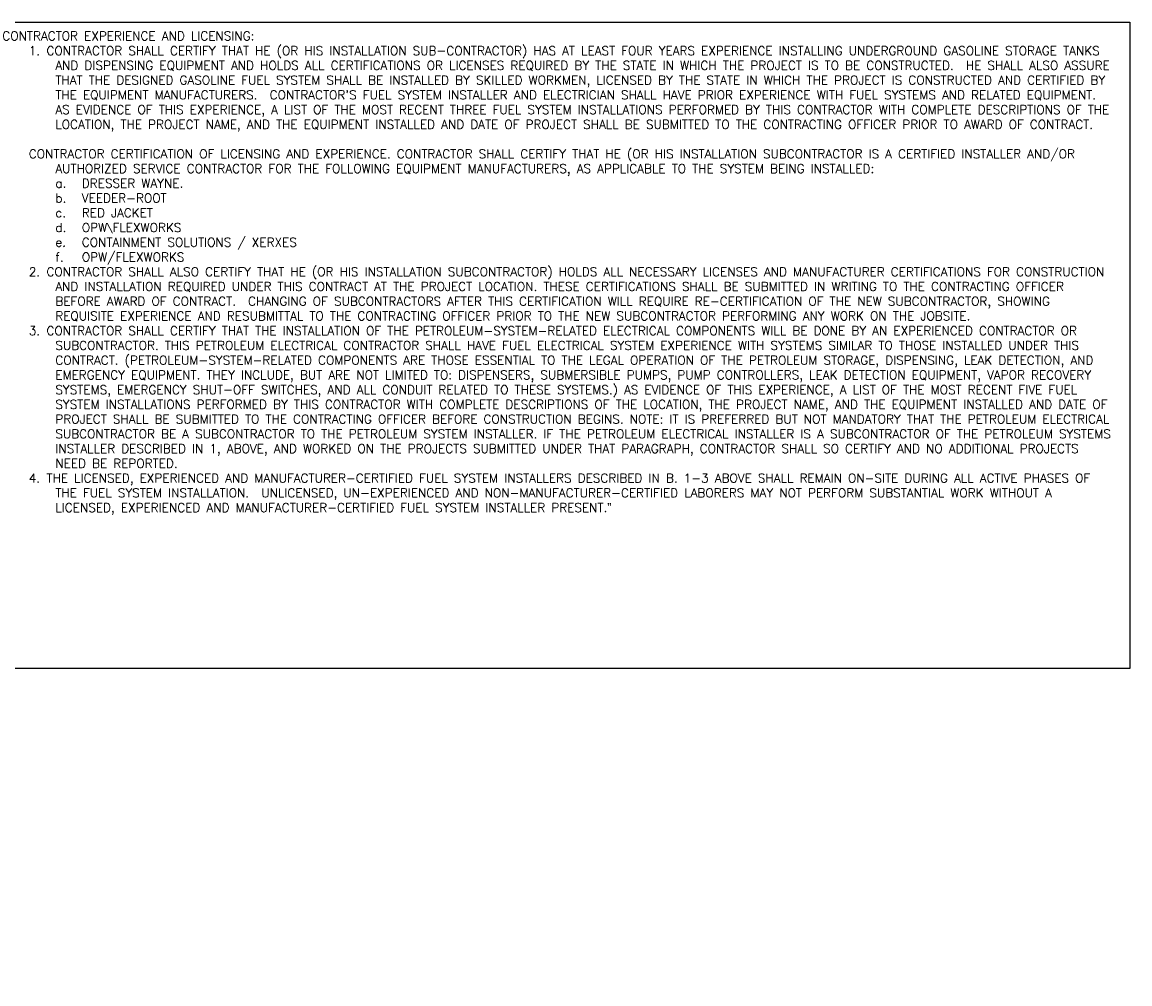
# Model space of a CAD drawing. Extents: x -19547 to -11561, y 2096 to 5601.
# Tile 165 of 168: x -12689 to -11561, y 2096 to 3075. Entities that reach past the tile are written whole.
import ezdxf

# ---------------------------------------------------------------- set-up
doc = ezdxf.new("R2010")
doc.units = 0
doc.header["$MEASUREMENT"] = 0
doc.layers.add('TEXT', color=3, linetype='CONTINUOUS')
doc.styles.add('SIMPLEX', font='simplex')

msp = doc.modelspace()

# ---------------------------------------------------------------- linework, layer by layer
at = {"layer": 'TEXT', "linetype": 'Continuous'}
msp.add_lwpolyline([(-12721.4, 3075.2), (-11561.1, 3075.2), (-11561.1, 2417.2), (-12721.4, 2417.2)], close=True, dxfattribs=at)

# ---------------------------------------------------------------- texts
at = {"layer": 'TEXT', "linetype": 'Continuous', "insert": (-12736.8, 3065.7), "char_height": 9, "width": 1155.829, "attachment_point": 1, "style": 'SIMPLEX'}
msp.add_mtext("\\pi-27,l54;CONTRACTOR EXPERIENCE AND LICENSING:\\P\\pi-27,l81;1.^ICONTRACTOR SHALL CERTIFY THAT HE (OR HIS INSTALLATION SUB-CONTRACTOR) HAS AT LEAST FOUR YEARS EXPERIENCE INSTALLING UNDERGROUND GASOLINE STORAGE TANKS AND DISPENSING EQUIPMENT AND HOLDS ALL CERTIFICATIONS OR LICENSES REQUIRED BY THE STATE IN WHICH THE PROJECT IS TO BE CONSTRUCTED.\\~ HE SHALL ALSO ASSURE THAT THE DESIGNED GASOLINE FUEL SYSTEM SHALL BE INSTALLED BY SKILLED WORKMEN, LICENSED BY THE STATE IN WHICH THE PROJECT IS CONSTRUCTED AND CERTIFIED BY THE EQUIPMENT MANUFACTURERS.\\~ CONTRACTOR'S FUEL SYSTEM INSTALLER AND ELECTRICIAN SHALL HAVE PRIOR EXPERIENCE WITH FUEL SYSTEMS AND RELATED EQUIPMENT.\\~ AS EVIDENCE OF THIS EXPERIENCE, A LIST OF THE MOST RECENT THREE FUEL SYSTEM INSTALLATIONS PERFORMED BY THIS CONTRACTOR WITH COMPLETE DESCRIPTIONS OF THE LOCATION, THE PROJECT NAME, AND THE EQUIPMENT INSTALLED AND DATE OF PROJECT SHALL BE SUBMITTED TO THE CONTRACTING OFFICER PRIOR TO AWARD OF CONTRACT.^J^JCONTRACTOR CERTIFICATION OF LICENSING AND EXPERIENCE. CONTRACTOR SHALL CERTIFY THAT HE (OR HIS INSTALLATION SUBCONTRACTOR IS A CERTIFIED INSTALLER AND/OR AUTHORIZED SERVICE CONTRACTOR FOR THE FOLLOWING EQUIPMENT MANUFACTURERS, AS APPLICABLE TO THE SYSTEM BEING INSTALLED:\\P\\pl108;a.^IDRESSER WAYNE.\\Pb.^IVEEDER-ROOT\\Pc.^IRED JACKET\\Pd.^IOPW\\\\FLEXWORKS\\Pe.^ICONTAINMENT SOLUTIONS / XERXES\\Pf.^IOPW/FLEXWORKS\\P\\pl81;2.^ICONTRACTOR SHALL ALSO CERTIFY THAT HE (OR HIS INSTALLATION SUBCONTRACTOR) HOLDS ALL NECESSARY LICENSES AND MANUFACTURER CERTIFICATIONS FOR CONSTRUCTION AND INSTALLATION REQUIRED UNDER THIS CONTRACT AT THE PROJECT LOCATION. THESE CERTIFICATIONS SHALL BE SUBMITTED IN WRITING TO THE CONTRACTING OFFICER BEFORE AWARD OF CONTRACT.\\~ CHANGING OF SUBCONTRACTORS AFTER THIS CERTIFICATION WILL REQUIRE RE-CERTIFICATION OF THE NEW SUBCONTRACTOR, SHOWING REQUISITE EXPERIENCE AND RESUBMITTAL TO THE CONTRACTING OFFICER PRIOR TO THE NEW SUBCONTRACTOR PERFORMING ANY WORK ON THE JOBSITE.\\P3.^ICONTRACTOR SHALL CERTIFY THAT THE INSTALLATION OF THE PETROLEUM-SYSTEM-RELATED ELECTRICAL COMPONENTS WILL BE DONE BY AN EXPERIENCED CONTRACTOR OR SUBCONTRACTOR. THIS PETROLEUM ELECTRICAL CONTRACTOR SHALL HAVE FUEL ELECTRICAL SYSTEM EXPERIENCE WITH SYSTEMS SIMILAR TO THOSE INSTALLED UNDER THIS CONTRACT. (PETROLEUM-SYSTEM-RELATED COMPONENTS ARE THOSE ESSENTIAL TO THE LEGAL OPERATION OF THE PETROLEUM STORAGE, DISPENSING, LEAK DETECTION, AND EMERGENCY EQUIPMENT. THEY INCLUDE, BUT ARE NOT LIMITED TO: DISPENSERS, SUBMERSIBLE PUMPS, PUMP CONTROLLERS, LEAK DETECTION EQUIPMENT, VAPOR RECOVERY SYSTEMS, EMERGENCY SHUT-OFF SWITCHES, AND ALL CONDUIT RELATED TO THESE SYSTEMS.) AS EVIDENCE OF THIS EXPERIENCE, A LIST OF THE MOST RECENT FIVE FUEL SYSTEM INSTALLATIONS PERFORMED BY THIS CONTRACTOR WITH COMPLETE DESCRIPTIONS OF THE LOCATION, THE PROJECT NAME, AND THE EQUIPMENT INSTALLED AND DATE OF PROJECT SHALL BE SUBMITTED TO THE CONTRACTING OFFICER BEFORE CONSTRUCTION BEGINS. NOTE: IT IS PREFERRED BUT NOT MANDATORY THAT THE PETROLEUM ELECTRICAL SUBCONTRACTOR BE A SUBCONTRACTOR TO THE PETROLEUM SYSTEM INSTALLER. IF THE PETROLEUM ELECTRICAL INSTALLER IS A SUBCONTRACTOR OF THE PETROLEUM SYSTEMS INSTALLER DESCRIBED IN 1, ABOVE, AND WORKED ON THE PROJECTS SUBMITTED UNDER THAT PARAGRAPH, CONTRACTOR SHALL SO CERTIFY AND NO ADDITIONAL PROJECTS NEED BE REPORTED.\\P4.^ITHE LICENSED, EXPERIENCED AND MANUFACTURER-CERTIFIED FUEL SYSTEM INSTALLERS DESCRIBED IN B. 1-3 ABOVE SHALL REMAIN ON-SITE DURING ALL ACTIVE PHASES OF THE FUEL SYSTEM INSTALLATION.\\~ UNLICENSED, UN-EXPERIENCED AND NON-MANUFACTURER-CERTIFIED LABORERS MAY NOT PERFORM SUBSTANTIAL WORK WITHOUT A LICENSED, EXPERIENCED AND MANUFACTURER-CERTIFIED FUEL SYSTEM INSTALLER PRESENT.{\\fArial|b0|i0|c0|p34;”}", dxfattribs=at)

doc.saveas('drawing.dxf')
